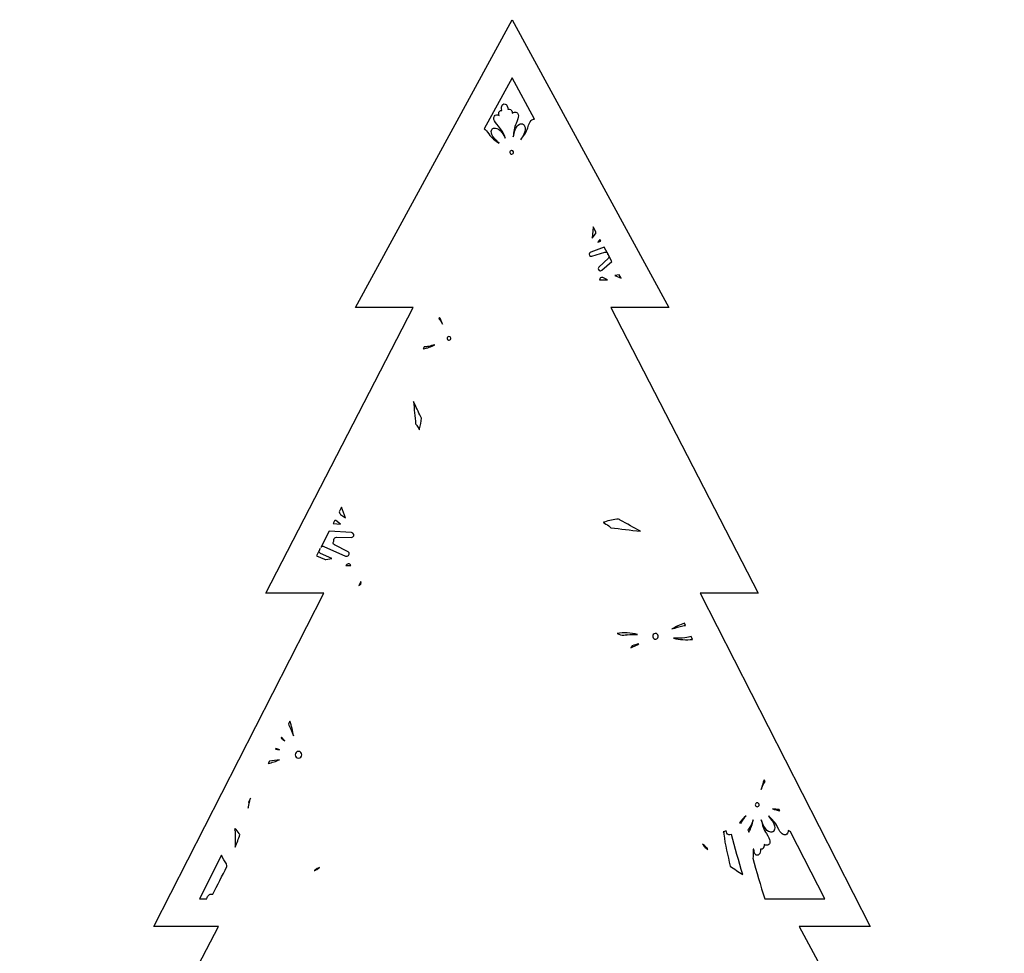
# Model space of a CAD drawing. Header units: millimetres. Extents: x -91 to 82, y -170 to 150.
# Tile 80 of 80: x -24 to 23, y 105 to 150. Entities that reach past the tile are written whole.
import ezdxf

# ---------------------------------------------------------------- set-up
doc = ezdxf.new("R2010")
doc.units = ezdxf.units.MM
doc.header["$MEASUREMENT"] = 0
doc.layers.add('Layer 1', color=7, linetype='Continuous')

msp = doc.modelspace()

# ---------------------------------------------------------------- linework, layer by layer
at = {"layer": 'Layer 1', "color": 254}
for points, knots in [([(13.2441, 106.547), (13.2441, 106.547), (16.6377, 106.547), (16.6377, 106.547), (16.6377, 106.547), (16.6377, 106.547), (8.5222, 122.4883), (8.5222, 122.4883), (8.5222, 122.4883), (8.5222, 122.4883), (11.2892, 122.4883), (11.2892, 122.4883), (11.2892, 122.4883), (11.2892, 122.4883), (4.2438, 136.1519), (4.2438, 136.1519), (4.2438, 136.1519), (4.2438, 136.1519), (7.0096, 136.152), (7.0096, 136.152), (7.0096, 136.152), (7.0096, 136.152), (-0.4794, 149.9177), (-0.4794, 149.9177), (-0.4794, 149.9177), (-0.4794, 149.9177), (-7.9684, 136.1508), (-7.9684, 136.1508), (-7.9684, 136.1508), (-7.9684, 136.1508), (-5.2013, 136.1508), (-5.2013, 136.1508), (-5.2013, 136.1508), (-5.2013, 136.1508), (-12.2467, 122.4872), (-12.2467, 122.4872), (-12.2467, 122.4872), (-12.2467, 122.4872), (-9.4809, 122.4872), (-9.4809, 122.4872), (-9.4809, 122.4872), (-9.4809, 122.4872), (-17.5965, 106.547), (-17.5965, 106.547), (-17.5965, 106.547), (-17.5965, 106.547), (-14.5162, 106.547), (-14.5162, 106.547), (-14.5162, 106.547), (-14.5162, 106.547), (-24.0153, 88.3281), (-24.0153, 88.3281), (-24.0153, 88.3281), (-24.0153, 88.3281), (23.053, 88.3282), (23.053, 88.3282), (23.053, 88.3282), (23.053, 88.3294), (23.0542, 88.3305), (23.0542, 88.3317), (23.0542, 88.3317), (23.0542, 88.3317), (13.2441, 106.547), (13.2441, 106.547)], [0, 0, 0, 0, 0.0588235, 0.0588235, 0.0588235, 0.0588235, 0.1176471, 0.1176471, 0.1176471, 0.1176471, 0.1764706, 0.1764706, 0.1764706, 0.1764706, 0.2352941, 0.2352941, 0.2352941, 0.2352941, 0.2941176, 0.2941176, 0.2941176, 0.2941176, 0.3529412, 0.3529412, 0.3529412, 0.3529412, 0.4117647, 0.4117647, 0.4117647, 0.4117647, 0.4705882, 0.4705882, 0.4705882, 0.4705882, 0.5294118, 0.5294118, 0.5294118, 0.5294118, 0.5882353, 0.5882353, 0.5882353, 0.5882353, 0.6470588, 0.6470588, 0.6470588, 0.6470588, 0.7058824, 0.7058824, 0.7058824, 0.7058824, 0.7647059, 0.7647059, 0.7647059, 0.7647059, 0.8235294, 0.8235294, 0.8235294, 0.8235294, 0.8823529, 0.8823529, 0.8823529, 0.8823529, 1, 1, 1, 1]), ([(-0.4794, 147.1331), (-0.4794, 147.1331), (0.599, 145.1523), (0.599, 145.1523), (0.599, 145.1523), (0.5955, 145.1535), (0.592, 145.1558), (0.5884, 145.1558), (0.5884, 145.1558), (0.498, 145.1664), (0.3701, 145.1053), (0.2704, 144.7474), (0.2704, 144.7474), (0.2129, 144.542), (0.0838, 144.3484), (-0.0593, 144.1795), (-0.0593, 144.1795), (-0.0077, 144.2722), (0.0404, 144.3637), (0.078, 144.4412), (0.078, 144.4412), (0.2493, 144.8073), (0.0416, 144.9223), (0.0287, 144.9294), (0.0287, 144.9294), (0.0287, 144.9294), (0.0158, 144.9341), (0.0158, 144.9341), (0.0158, 144.9341), (0.0064, 144.9364), (-0.2248, 144.9928), (-0.3433, 144.6032), (-0.3433, 144.6032), (-0.3679, 144.5199), (-0.3938, 144.419), (-0.4172, 144.3169), (-0.4172, 144.3169), (-0.4113, 144.5387), (-0.3785, 144.7687), (-0.2834, 144.96), (-0.2834, 144.96), (-0.1179, 145.2933), (-0.1719, 145.4247), (-0.247, 145.4763), (-0.247, 145.4763), (-0.3115, 145.5209), (-0.3984, 145.5068), (-0.4688, 145.4423), (-0.4688, 145.4423), (-0.4794, 145.5385), (-0.5017, 145.5902), (-0.5416, 145.6183), (-0.5416, 145.6183), (-0.5756, 145.6429), (-0.6179, 145.6476), (-0.6543, 145.6324), (-0.6543, 145.6324), (-0.6566, 145.6312), (-0.6602, 145.6301), (-0.6625, 145.6289), (-0.6625, 145.6289), (-0.6848, 145.7474), (-0.7177, 145.8237), (-0.7622, 145.8601), (-0.7622, 145.8601), (-0.7904, 145.8836), (-0.8267, 145.893), (-0.8631, 145.8883), (-0.8631, 145.8883), (-0.8983, 145.8824), (-0.93, 145.8613), (-0.9499, 145.8308), (-0.9499, 145.8308), (-0.9804, 145.7815), (-0.9886, 145.6994), (-0.9734, 145.5797), (-0.9734, 145.5797), (-0.9757, 145.5797), (-0.9793, 145.5809), (-0.9816, 145.5809), (-0.9816, 145.5809), (-1.0203, 145.5844), (-1.059, 145.5668), (-1.0849, 145.5328), (-1.0849, 145.5328), (-1.1142, 145.4941), (-1.1189, 145.4378), (-1.099, 145.3427), (-1.099, 145.3427), (-1.1858, 145.3826), (-1.2727, 145.3685), (-1.3208, 145.3063), (-1.3208, 145.3063), (-1.376, 145.2335), (-1.3865, 145.0927), (-1.126, 144.8264), (-1.126, 144.8264), (-0.977, 144.6739), (-0.8749, 144.4662), (-0.7998, 144.2573), (-0.7998, 144.2573), (-0.8608, 144.3594), (-0.9136, 144.4415), (-0.9582, 144.5061), (-0.9582, 144.5061), (-1.1905, 144.8405), (-1.3935, 144.715), (-1.4053, 144.7068), (-1.4053, 144.7068), (-1.4053, 144.7068), (-1.4159, 144.6974), (-1.4159, 144.6974), (-1.4159, 144.6974), (-1.4229, 144.6904), (-1.5849, 144.5167), (-1.3091, 144.221), (-1.3091, 144.221), (-1.2504, 144.1576), (-1.1753, 144.0861), (-1.0979, 144.0133), (-1.0979, 144.0133), (-1.2868, 144.1295), (-1.4699, 144.2738), (-1.5884, 144.451), (-1.5884, 144.451), (-1.6705, 144.5754), (-1.7433, 144.6528), (-1.8043, 144.6986), (-1.8043, 144.6986), (-1.8043, 144.6986), (-0.4794, 147.1331), (-0.4794, 147.1331)], [0, 0, 0, 0, 0.0294118, 0.0294118, 0.0294118, 0.0294118, 0.0588235, 0.0588235, 0.0588235, 0.0588235, 0.0882353, 0.0882353, 0.0882353, 0.0882353, 0.1176471, 0.1176471, 0.1176471, 0.1176471, 0.1470588, 0.1470588, 0.1470588, 0.1470588, 0.1764706, 0.1764706, 0.1764706, 0.1764706, 0.2058824, 0.2058824, 0.2058824, 0.2058824, 0.2352941, 0.2352941, 0.2352941, 0.2352941, 0.2647059, 0.2647059, 0.2647059, 0.2647059, 0.2941176, 0.2941176, 0.2941176, 0.2941176, 0.3235294, 0.3235294, 0.3235294, 0.3235294, 0.3529412, 0.3529412, 0.3529412, 0.3529412, 0.3823529, 0.3823529, 0.3823529, 0.3823529, 0.4117647, 0.4117647, 0.4117647, 0.4117647, 0.4411765, 0.4411765, 0.4411765, 0.4411765, 0.4705882, 0.4705882, 0.4705882, 0.4705882, 0.5, 0.5, 0.5, 0.5, 0.5294118, 0.5294118, 0.5294118, 0.5294118, 0.5588235, 0.5588235, 0.5588235, 0.5588235, 0.5882353, 0.5882353, 0.5882353, 0.5882353, 0.6176471, 0.6176471, 0.6176471, 0.6176471, 0.6470588, 0.6470588, 0.6470588, 0.6470588, 0.6764706, 0.6764706, 0.6764706, 0.6764706, 0.7058824, 0.7058824, 0.7058824, 0.7058824, 0.7352941, 0.7352941, 0.7352941, 0.7352941, 0.7647059, 0.7647059, 0.7647059, 0.7647059, 0.7941176, 0.7941176, 0.7941176, 0.7941176, 0.8235294, 0.8235294, 0.8235294, 0.8235294, 0.8529412, 0.8529412, 0.8529412, 0.8529412, 0.8823529, 0.8823529, 0.8823529, 0.8823529, 0.9117647, 0.9117647, 0.9117647, 0.9117647, 0.9411765, 0.9411765, 0.9411765, 0.9411765, 1, 1, 1, 1]), ([(-0.4078, 143.5917), (-0.3996, 143.5436), (-0.4336, 143.4978), (-0.4817, 143.4896), (-0.4817, 143.4896), (-0.5298, 143.4814), (-0.5756, 143.5154), (-0.5838, 143.5635), (-0.5838, 143.5635), (-0.592, 143.6116), (-0.558, 143.6574), (-0.5099, 143.6656), (-0.5099, 143.6656), (-0.5052, 143.6668), (-0.5005, 143.6668), (-0.4958, 143.6668), (-0.4958, 143.6668), (-0.4535, 143.6679), (-0.4148, 143.6362), (-0.4078, 143.5917)], [0, 0, 0, 0, 0.1666667, 0.1666667, 0.1666667, 0.1666667, 0.3333333, 0.3333333, 0.3333333, 0.3333333, 0.5, 0.5, 0.5, 0.5, 0.6666667, 0.6666667, 0.6666667, 0.6666667, 1, 1, 1, 1]), ([(3.5291, 139.765), (3.5291, 139.765), (3.5256, 139.7216), (3.5256, 139.7216), (3.5256, 139.7216), (3.5244, 139.7028), (3.5174, 139.6852), (3.5057, 139.67), (3.5057, 139.67), (3.5057, 139.67), (3.359, 139.4752), (3.359, 139.4752), (3.359, 139.4752), (3.359, 139.4752), (3.3966, 139.995), (3.3966, 139.995), (3.3966, 139.995), (3.3966, 140.0009), (3.3954, 140.0067), (3.3943, 140.0126), (3.3943, 140.0126), (3.3943, 140.0126), (3.5291, 139.765), (3.5291, 139.765)], [0, 0, 0, 0, 0.1428571, 0.1428571, 0.1428571, 0.1428571, 0.2857143, 0.2857143, 0.2857143, 0.2857143, 0.4285714, 0.4285714, 0.4285714, 0.4285714, 0.5714286, 0.5714286, 0.5714286, 0.5714286, 0.7142857, 0.7142857, 0.7142857, 0.7142857, 1, 1, 1, 1]), ([(3.7228, 139.4095), (3.7228, 139.4095), (3.7686, 139.3262), (3.7686, 139.3262), (3.7686, 139.3262), (3.7686, 139.3262), (3.6196, 139.2722), (3.6196, 139.2722), (3.6196, 139.2722), (3.6196, 139.2722), (3.7228, 139.4095), (3.7228, 139.4095)], [0, 0, 0, 0, 0.25, 0.25, 0.25, 0.25, 0.5, 0.5, 0.5, 0.5, 1, 1, 1, 1]), ([(4.144, 138.635), (4.1405, 138.6409), (4.1381, 138.6479), (4.1323, 138.6526), (4.1323, 138.6526), (4.1323, 138.6526), (4.1147, 138.6714), (4.1147, 138.6714), (4.1147, 138.6714), (4.1041, 138.682), (4.0959, 138.696), (4.0912, 138.7101), (4.0912, 138.7101), (4.0912, 138.7101), (4.0842, 138.7347), (4.0842, 138.7347), (4.0842, 138.7347), (4.0678, 138.7863), (4.0114, 138.8157), (3.9575, 138.7981), (3.9575, 138.7981), (3.9575, 138.7981), (3.3414, 138.6057), (3.3414, 138.6057), (3.3414, 138.6057), (3.2475, 138.5764), (3.1712, 138.6796), (3.2299, 138.7571), (3.2299, 138.7571), (3.2299, 138.7571), (3.2393, 138.7688), (3.2393, 138.7688), (3.2393, 138.7688), (3.251, 138.7841), (3.2675, 138.797), (3.2862, 138.8028), (3.2862, 138.8028), (3.2862, 138.8028), (3.9257, 139.0363), (3.9257, 139.0363), (3.9257, 139.0363), (3.9257, 139.0363), (4.144, 138.635), (4.144, 138.635)], [0, 0, 0, 0, 0.0833333, 0.0833333, 0.0833333, 0.0833333, 0.1666667, 0.1666667, 0.1666667, 0.1666667, 0.25, 0.25, 0.25, 0.25, 0.3333333, 0.3333333, 0.3333333, 0.3333333, 0.4166667, 0.4166667, 0.4166667, 0.4166667, 0.5, 0.5, 0.5, 0.5, 0.5833333, 0.5833333, 0.5833333, 0.5833333, 0.6666667, 0.6666667, 0.6666667, 0.6666667, 0.75, 0.75, 0.75, 0.75, 0.8333333, 0.8333333, 0.8333333, 0.8333333, 1, 1, 1, 1]), ([(4.2977, 138.3522), (4.2977, 138.3522), (3.8131, 137.9356), (3.8131, 137.9356), (3.8131, 137.9356), (3.7978, 137.9227), (3.7802, 137.9145), (3.7603, 137.9121), (3.7603, 137.9121), (3.7603, 137.9121), (3.7556, 137.9109), (3.7556, 137.9109), (3.7556, 137.9109), (3.6582, 137.8956), (3.5995, 138.0106), (3.6711, 138.0787), (3.6711, 138.0787), (3.6711, 138.0787), (4.1287, 138.5152), (4.1287, 138.5152), (4.1287, 138.5152), (4.158, 138.5422), (4.1651, 138.5821), (4.1533, 138.6173), (4.1533, 138.6173), (4.1533, 138.6173), (4.2977, 138.3522), (4.2977, 138.3522)], [0, 0, 0, 0, 0.125, 0.125, 0.125, 0.125, 0.25, 0.25, 0.25, 0.25, 0.375, 0.375, 0.375, 0.375, 0.5, 0.5, 0.5, 0.5, 0.625, 0.625, 0.625, 0.625, 0.75, 0.75, 0.75, 0.75, 1, 1, 1, 1]), ([(4.0865, 137.4815), (4.0865, 137.4815), (3.7087, 137.4815), (3.7087, 137.4815), (3.7087, 137.4815), (3.7064, 137.5284), (3.7369, 137.5777), (3.7955, 137.5871), (3.7955, 137.5871), (3.7955, 137.5871), (3.8084, 137.5894), (3.8084, 137.5894), (3.8084, 137.5894), (3.8283, 137.5929), (3.8483, 137.5894), (3.8659, 137.5812), (3.8659, 137.5812), (3.8659, 137.5812), (4.0865, 137.4815), (4.0865, 137.4815)], [0, 0, 0, 0, 0.1666667, 0.1666667, 0.1666667, 0.1666667, 0.3333333, 0.3333333, 0.3333333, 0.3333333, 0.5, 0.5, 0.5, 0.5, 0.6666667, 0.6666667, 0.6666667, 0.6666667, 1, 1, 1, 1]), ([(4.6439, 137.7162), (4.6439, 137.7162), (4.7331, 137.5519), (4.7331, 137.5519), (4.7331, 137.5519), (4.7331, 137.5519), (4.4374, 137.6845), (4.4374, 137.6845), (4.4374, 137.6845), (4.4374, 137.6845), (4.6439, 137.7162), (4.6439, 137.7162)], [0, 0, 0, 0, 0.25, 0.25, 0.25, 0.25, 0.5, 0.5, 0.5, 0.5, 1, 1, 1, 1]), ([(-3.9739, 135.6286), (-3.9739, 135.6286), (-3.9457, 135.6826), (-3.9457, 135.6826), (-3.9457, 135.6826), (-3.8859, 135.5793), (-3.8366, 135.4667), (-3.7967, 135.354), (-3.7967, 135.354), (-3.8577, 135.4561), (-3.9105, 135.5382), (-3.9551, 135.6028), (-3.9551, 135.6028), (-3.961, 135.6134), (-3.968, 135.6204), (-3.9739, 135.6286)], [0, 0, 0, 0, 0.2, 0.2, 0.2, 0.2, 0.4, 0.4, 0.4, 0.4, 0.6, 0.6, 0.6, 0.6, 1, 1, 1, 1]), ([(-3.582, 134.6629), (-3.5855, 134.6864), (-3.5797, 134.7098), (-3.5656, 134.7286), (-3.5656, 134.7286), (-3.5515, 134.7474), (-3.5304, 134.7603), (-3.5069, 134.7638), (-3.5069, 134.7638), (-3.5022, 134.765), (-3.4975, 134.765), (-3.4928, 134.765), (-3.4928, 134.765), (-3.4494, 134.765), (-3.4118, 134.7333), (-3.4048, 134.6899), (-3.4048, 134.6899), (-3.4013, 134.6664), (-3.4071, 134.643), (-3.4212, 134.623), (-3.4212, 134.623), (-3.4353, 134.6042), (-3.4564, 134.5913), (-3.4799, 134.5878), (-3.4799, 134.5878), (-3.528, 134.5807), (-3.5737, 134.6136), (-3.582, 134.6629)], [0, 0, 0, 0, 0.125, 0.125, 0.125, 0.125, 0.25, 0.25, 0.25, 0.25, 0.375, 0.375, 0.375, 0.375, 0.5, 0.5, 0.5, 0.5, 0.625, 0.625, 0.625, 0.625, 0.75, 0.75, 0.75, 0.75, 1, 1, 1, 1]), ([(-4.7226, 134.1771), (-4.7226, 134.1771), (-4.6721, 134.2757), (-4.6721, 134.2757), (-4.6721, 134.2757), (-4.6146, 134.271), (-4.5442, 134.2745), (-4.4574, 134.2945), (-4.4574, 134.2945), (-4.3729, 134.3144), (-4.2743, 134.3426), (-4.1723, 134.3743), (-4.1723, 134.3743), (-4.3447, 134.2815), (-4.5336, 134.2029), (-4.7226, 134.1771)], [0, 0, 0, 0, 0.2, 0.2, 0.2, 0.2, 0.4, 0.4, 0.4, 0.4, 0.6, 0.6, 0.6, 0.6, 1, 1, 1, 1]), ([(-5.1849, 131.6506), (-5.0734, 131.4065), (-4.9573, 131.1671), (-4.8387, 130.9254), (-4.8387, 130.9254), (-4.8305, 130.909), (-4.8164, 130.8796), (-4.807, 130.8609), (-4.807, 130.8609), (-4.8164, 130.6884), (-4.8539, 130.5265), (-4.902, 130.3575), (-4.902, 130.3575), (-4.9055, 130.3458), (-4.9126, 130.3223), (-4.9161, 130.3094), (-4.9161, 130.3094), (-4.9501, 130.3763), (-4.9842, 130.4467), (-5.0229, 130.5101), (-5.0229, 130.5101), (-5.0417, 130.5406), (-5.0628, 130.5594), (-5.0886, 130.5817), (-5.0886, 130.5817), (-5.1121, 130.9384), (-5.1614, 131.2927), (-5.1849, 131.6506)], [0, 0, 0, 0, 0.125, 0.125, 0.125, 0.125, 0.25, 0.25, 0.25, 0.25, 0.375, 0.375, 0.375, 0.375, 0.5, 0.5, 0.5, 0.5, 0.625, 0.625, 0.625, 0.625, 0.75, 0.75, 0.75, 0.75, 1, 1, 1, 1]), ([(-8.6301, 126.5978), (-8.6301, 126.5978), (-8.4412, 126.0897), (-8.4412, 126.0897), (-8.4412, 126.0897), (-8.4412, 126.0897), (-8.6747, 126.2587), (-8.6747, 126.2587), (-8.6747, 126.2587), (-8.6923, 126.2716), (-8.7064, 126.2892), (-8.7134, 126.3092), (-8.7134, 126.3092), (-8.7134, 126.3092), (-8.7404, 126.382), (-8.7404, 126.382), (-8.7404, 126.382), (-8.7404, 126.382), (-8.6301, 126.5978), (-8.6301, 126.5978)], [0, 0, 0, 0, 0.1666667, 0.1666667, 0.1666667, 0.1666667, 0.3333333, 0.3333333, 0.3333333, 0.3333333, 0.5, 0.5, 0.5, 0.5, 0.6666667, 0.6666667, 0.6666667, 0.6666667, 1, 1, 1, 1]), ([(-8.9505, 125.9782), (-8.9341, 125.9747), (-8.9188, 125.9688), (-8.9059, 125.9594), (-8.9059, 125.9594), (-8.9059, 125.9594), (-8.6783, 125.7951), (-8.6783, 125.7951), (-8.6783, 125.7951), (-8.6783, 125.7951), (-9.0339, 125.8174), (-9.0339, 125.8174), (-9.0339, 125.8174), (-9.0339, 125.8174), (-8.9505, 125.9782), (-8.9505, 125.9782)], [0, 0, 0, 0, 0.2, 0.2, 0.2, 0.2, 0.4, 0.4, 0.4, 0.4, 0.6, 0.6, 0.6, 0.6, 1, 1, 1, 1]), ([(5.6589, 125.4583), (5.1825, 125.4959), (4.7131, 125.5733), (4.2379, 125.612), (4.2379, 125.612), (4.2086, 125.6507), (4.1827, 125.6824), (4.1429, 125.7117), (4.1429, 125.7117), (4.0596, 125.7704), (3.9657, 125.822), (3.8765, 125.8736), (3.8765, 125.8736), (3.8941, 125.8795), (3.9246, 125.8889), (3.941, 125.8947), (3.941, 125.8947), (4.1651, 125.9651), (4.3799, 126.0203), (4.611, 126.0332), (4.611, 126.0332), (4.6356, 126.0191), (4.6744, 125.9968), (4.6967, 125.9851), (4.6967, 125.9851), (5.0182, 125.8057), (5.3351, 125.6285), (5.6589, 125.4583)], [0, 0, 0, 0, 0.125, 0.125, 0.125, 0.125, 0.25, 0.25, 0.25, 0.25, 0.375, 0.375, 0.375, 0.375, 0.5, 0.5, 0.5, 0.5, 0.625, 0.625, 0.625, 0.625, 0.75, 0.75, 0.75, 0.75, 1, 1, 1, 1]), ([(-9.2192, 125.456), (-9.2192, 125.456), (-8.149, 125.3903), (-8.149, 125.3903), (-8.149, 125.3903), (-8.1267, 125.3891), (-8.1056, 125.3809), (-8.088, 125.368), (-8.088, 125.368), (-8.088, 125.368), (-8.0821, 125.3633), (-8.0821, 125.3633), (-8.0821, 125.3633), (-7.9929, 125.2988), (-8.0422, 125.1591), (-8.1549, 125.1603), (-8.1549, 125.1603), (-8.1549, 125.1603), (-8.8742, 125.1673), (-8.8742, 125.1673), (-8.8742, 125.1673), (-8.9387, 125.1685), (-8.9915, 125.118), (-8.9927, 125.0558), (-8.9927, 125.0558), (-8.9927, 125.0558), (-8.9927, 125.0276), (-8.9927, 125.0276), (-8.9927, 125.0276), (-8.9927, 125.01), (-8.9974, 124.9924), (-9.0056, 124.9771), (-9.0056, 124.9771), (-9.0056, 124.9771), (-9.0197, 124.9513), (-9.0197, 124.9513), (-9.0197, 124.9513), (-9.049, 124.8961), (-9.0279, 124.8293), (-8.9716, 124.8011), (-8.9716, 124.8011), (-8.9716, 124.8011), (-8.318, 124.469), (-8.318, 124.469), (-8.318, 124.469), (-8.2194, 124.4185), (-8.2464, 124.2754), (-8.3567, 124.2578), (-8.3567, 124.2578), (-8.3567, 124.2578), (-8.3708, 124.2555), (-8.3708, 124.2555), (-8.3708, 124.2555), (-8.3931, 124.252), (-8.4166, 124.2555), (-8.4365, 124.2649), (-8.4365, 124.2649), (-8.4365, 124.2649), (-9.4691, 124.7296), (-9.4691, 124.7296), (-9.4691, 124.7296), (-9.5231, 124.7542), (-9.5864, 124.7319), (-9.617, 124.6827), (-9.617, 124.6827), (-9.617, 124.6827), (-9.2192, 125.456), (-9.2192, 125.456)], [0, 0, 0, 0, 0.0555556, 0.0555556, 0.0555556, 0.0555556, 0.1111111, 0.1111111, 0.1111111, 0.1111111, 0.1666667, 0.1666667, 0.1666667, 0.1666667, 0.2222222, 0.2222222, 0.2222222, 0.2222222, 0.2777778, 0.2777778, 0.2777778, 0.2777778, 0.3333333, 0.3333333, 0.3333333, 0.3333333, 0.3888889, 0.3888889, 0.3888889, 0.3888889, 0.4444444, 0.4444444, 0.4444444, 0.4444444, 0.5, 0.5, 0.5, 0.5, 0.5555556, 0.5555556, 0.5555556, 0.5555556, 0.6111111, 0.6111111, 0.6111111, 0.6111111, 0.6666667, 0.6666667, 0.6666667, 0.6666667, 0.7222222, 0.7222222, 0.7222222, 0.7222222, 0.7777778, 0.7777778, 0.7777778, 0.7777778, 0.8333333, 0.8333333, 0.8333333, 0.8333333, 0.8888889, 0.8888889, 0.8888889, 0.8888889, 1, 1, 1, 1]), ([(-9.8247, 124.2825), (-9.8247, 124.2825), (-9.651, 124.6205), (-9.651, 124.6205), (-9.651, 124.6205), (-9.651, 124.6205), (-9.6897, 124.5395), (-9.6897, 124.5395), (-9.6897, 124.5395), (-9.7167, 124.4832), (-9.692, 124.4175), (-9.6345, 124.3916), (-9.6345, 124.3916), (-9.6345, 124.3916), (-9.0924, 124.1475), (-9.0924, 124.1475), (-9.0924, 124.1475), (-9.0924, 124.1475), (-9.3822, 124.1041), (-9.3822, 124.1041), (-9.3822, 124.1041), (-9.4045, 124.1006), (-9.428, 124.1041), (-9.4479, 124.1135), (-9.4479, 124.1135), (-9.4479, 124.1135), (-9.8247, 124.2825), (-9.8247, 124.2825)], [0, 0, 0, 0, 0.125, 0.125, 0.125, 0.125, 0.25, 0.25, 0.25, 0.25, 0.375, 0.375, 0.375, 0.375, 0.5, 0.5, 0.5, 0.5, 0.625, 0.625, 0.625, 0.625, 0.75, 0.75, 0.75, 0.75, 1, 1, 1, 1]), ([(-8.1901, 123.8179), (-8.1901, 123.8179), (-8.4283, 123.8179), (-8.4283, 123.8179), (-8.4283, 123.8179), (-8.4283, 123.8179), (-8.379, 123.8601), (-8.379, 123.8601), (-8.379, 123.8601), (-8.3626, 123.8742), (-8.3414, 123.8836), (-8.3192, 123.8871), (-8.3192, 123.8871), (-8.3192, 123.8871), (-8.3133, 123.8883), (-8.3133, 123.8883), (-8.3133, 123.8883), (-8.2535, 123.8977), (-8.2077, 123.8636), (-8.1901, 123.8179)], [0, 0, 0, 0, 0.1666667, 0.1666667, 0.1666667, 0.1666667, 0.3333333, 0.3333333, 0.3333333, 0.3333333, 0.5, 0.5, 0.5, 0.5, 0.6666667, 0.6666667, 0.6666667, 0.6666667, 1, 1, 1, 1]), ([(-7.797, 122.8627), (-7.797, 122.8627), (-7.7043, 123.0434), (-7.7043, 123.0434), (-7.7043, 123.0434), (-7.6844, 123.0082), (-7.682, 122.9624), (-7.7125, 122.9237), (-7.7125, 122.9237), (-7.7125, 122.9237), (-7.7231, 122.9096), (-7.7231, 122.9096), (-7.7231, 122.9096), (-7.7372, 122.892), (-7.7548, 122.8779), (-7.7771, 122.8697), (-7.7771, 122.8697), (-7.7771, 122.8697), (-7.797, 122.8627), (-7.797, 122.8627)], [0, 0, 0, 0, 0.1666667, 0.1666667, 0.1666667, 0.1666667, 0.3333333, 0.3333333, 0.3333333, 0.3333333, 0.5, 0.5, 0.5, 0.5, 0.6666667, 0.6666667, 0.6666667, 0.6666667, 1, 1, 1, 1]), ([(7.168, 120.7786), (7.3475, 120.883), (7.5505, 120.984), (7.7594, 121.0508), (7.7594, 121.0508), (7.7594, 121.0508), (7.811, 120.9499), (7.811, 120.9499), (7.811, 120.9499), (7.7723, 120.9452), (7.7324, 120.9393), (7.6878, 120.9288), (7.6878, 120.9288), (7.5341, 120.8936), (7.3417, 120.835), (7.168, 120.7786)], [0, 0, 0, 0, 0.2, 0.2, 0.2, 0.2, 0.4, 0.4, 0.4, 0.4, 0.6, 0.6, 0.6, 0.6, 1, 1, 1, 1]), ([(5.0429, 120.504), (5.037, 120.5052), (5.0312, 120.5075), (5.0253, 120.5087), (5.0253, 120.5087), (5.0136, 120.5052), (5.0007, 120.5028), (4.9889, 120.5005), (4.9889, 120.5005), (4.9854, 120.5005), (4.9807, 120.5005), (4.976, 120.4993), (4.976, 120.4993), (4.9384, 120.4958), (4.9044, 120.4911), (4.8716, 120.4852), (4.8716, 120.4852), (4.766, 120.4817), (4.6557, 120.5051), (4.5466, 120.5615), (4.5466, 120.5615), (4.8587, 120.6249), (5.2049, 120.585), (5.5194, 120.5169), (5.5194, 120.5169), (5.355, 120.5169), (5.1872, 120.5134), (5.0429, 120.504)], [0, 0, 0, 0, 0.125, 0.125, 0.125, 0.125, 0.25, 0.25, 0.25, 0.25, 0.375, 0.375, 0.375, 0.375, 0.5, 0.5, 0.5, 0.5, 0.625, 0.625, 0.625, 0.625, 0.75, 0.75, 0.75, 0.75, 1, 1, 1, 1]), ([(6.512, 120.4489), (6.5179, 120.4137), (6.5085, 120.3773), (6.4874, 120.348), (6.4874, 120.348), (6.4663, 120.3187), (6.4346, 120.2999), (6.3994, 120.294), (6.3994, 120.294), (6.3255, 120.2823), (6.2562, 120.3327), (6.2445, 120.4067), (6.2445, 120.4067), (6.2386, 120.4419), (6.2468, 120.4783), (6.2691, 120.5076), (6.2691, 120.5076), (6.2902, 120.5369), (6.3219, 120.5569), (6.3571, 120.5616), (6.3571, 120.5616), (6.3641, 120.5628), (6.3712, 120.5628), (6.3782, 120.5628), (6.3782, 120.5628), (6.4064, 120.5628), (6.4345, 120.5534), (6.458, 120.537), (6.458, 120.537), (6.4874, 120.5158), (6.5062, 120.4841), (6.512, 120.4489)], [0, 0, 0, 0, 0.1111111, 0.1111111, 0.1111111, 0.1111111, 0.2222222, 0.2222222, 0.2222222, 0.2222222, 0.3333333, 0.3333333, 0.3333333, 0.3333333, 0.4444444, 0.4444444, 0.4444444, 0.4444444, 0.5555556, 0.5555556, 0.5555556, 0.5555556, 0.6666667, 0.6666667, 0.6666667, 0.6666667, 0.7777778, 0.7777778, 0.7777778, 0.7777778, 1, 1, 1, 1]), ([(5.2576, 119.9748), (5.3644, 120.0053), (5.4782, 120.0393), (5.5897, 120.0757), (5.5897, 120.0757), (5.4677, 120.0041), (5.3374, 119.9372), (5.2036, 119.8797), (5.2036, 119.8797), (5.2213, 119.9114), (5.24, 119.9431), (5.2576, 119.9748)], [0, 0, 0, 0, 0.25, 0.25, 0.25, 0.25, 0.5, 0.5, 0.5, 0.5, 1, 1, 1, 1]), ([(7.7794, 120.355), (7.9085, 120.3667), (8.0047, 120.3926), (8.0786, 120.4266), (8.0786, 120.4266), (8.0786, 120.4266), (8.1525, 120.2811), (8.1525, 120.2811), (8.1525, 120.2811), (7.8556, 120.2342), (7.5259, 120.2752), (7.2384, 120.3374), (7.2384, 120.3374), (7.4285, 120.3374), (7.6257, 120.3421), (7.7794, 120.355)], [0, 0, 0, 0, 0.2, 0.2, 0.2, 0.2, 0.4, 0.4, 0.4, 0.4, 0.6, 0.6, 0.6, 0.6, 1, 1, 1, 1]), ([(-11.0991, 116.377), (-11.017, 116.147), (-10.9653, 115.9006), (-10.9313, 115.6647), (-10.9313, 115.6647), (-11.0228, 115.9053), (-11.1015, 116.0918), (-11.1695, 116.2373), (-11.1695, 116.2373), (-11.1695, 116.2373), (-11.0991, 116.377), (-11.0991, 116.377)], [0, 0, 0, 0, 0.25, 0.25, 0.25, 0.25, 0.5, 0.5, 0.5, 0.5, 1, 1, 1, 1]), ([(-11.4922, 115.6025), (-11.4453, 115.5415), (-11.396, 115.4816), (-11.3479, 115.4218), (-11.3479, 115.4218), (-11.4031, 115.4652), (-11.4594, 115.511), (-11.5134, 115.5591), (-11.5134, 115.5591), (-11.5134, 115.5591), (-11.4922, 115.6025), (-11.4922, 115.6025)], [0, 0, 0, 0, 0.25, 0.25, 0.25, 0.25, 0.5, 0.5, 0.5, 0.5, 1, 1, 1, 1]), ([(-11.7644, 115.0698), (-11.7057, 115.0487), (-11.6482, 115.0276), (-11.5931, 115.0053), (-11.5931, 115.0053), (-11.6553, 115.0159), (-11.7187, 115.0252), (-11.782, 115.0346), (-11.782, 115.0346), (-11.782, 115.0346), (-11.7644, 115.0698), (-11.7644, 115.0698)], [0, 0, 0, 0, 0.25, 0.25, 0.25, 0.25, 0.5, 0.5, 0.5, 0.5, 1, 1, 1, 1]), ([(-10.6895, 114.9255), (-10.6003, 114.9255), (-10.5287, 114.8527), (-10.5287, 114.7647), (-10.5287, 114.7647), (-10.5287, 114.6755), (-10.6015, 114.6039), (-10.6895, 114.6039), (-10.6895, 114.6039), (-10.7787, 114.6039), (-10.8503, 114.6767), (-10.8503, 114.7647), (-10.8503, 114.7647), (-10.8515, 114.8527), (-10.7787, 114.9255), (-10.6895, 114.9255)], [0, 0, 0, 0, 0.2, 0.2, 0.2, 0.2, 0.4, 0.4, 0.4, 0.4, 0.6, 0.6, 0.6, 0.6, 1, 1, 1, 1]), ([(-12.0766, 114.4549), (-11.9229, 114.4725), (-11.7527, 114.496), (-11.5896, 114.523), (-11.5896, 114.523), (-11.7621, 114.4538), (-11.9452, 114.3916), (-12.1317, 114.3458), (-12.1317, 114.3458), (-12.1317, 114.3458), (-12.0766, 114.4549), (-12.0766, 114.4549)], [0, 0, 0, 0, 0.25, 0.25, 0.25, 0.25, 0.5, 0.5, 0.5, 0.5, 1, 1, 1, 1]), ([(11.5755, 113.5572), (11.5755, 113.5572), (11.6142, 113.4809), (11.6142, 113.4809), (11.6142, 113.4809), (11.5978, 113.4539), (11.5802, 113.4257), (11.5637, 113.3917), (11.5637, 113.3917), (11.5226, 113.3084), (11.4792, 113.2039), (11.437, 113.0983), (11.437, 113.0983), (11.4652, 113.2556), (11.5098, 113.4129), (11.5755, 113.5572)], [0, 0, 0, 0, 0.2, 0.2, 0.2, 0.2, 0.4, 0.4, 0.4, 0.4, 0.6, 0.6, 0.6, 0.6, 1, 1, 1, 1]), ([(-13.0775, 112.4906), (-13.0775, 112.4906), (-12.9778, 112.6854), (-12.9778, 112.6854), (-12.9778, 112.6854), (-13.0189, 112.5258), (-13.0564, 112.3697), (-13.101, 112.2102), (-13.101, 112.2102), (-13.094, 112.2618), (-13.0787, 112.3088), (-13.0693, 112.3627), (-13.0693, 112.3627), (-13.0611, 112.4108), (-13.0646, 112.4542), (-13.0775, 112.4906)], [0, 0, 0, 0, 0.2, 0.2, 0.2, 0.2, 0.4, 0.4, 0.4, 0.4, 0.6, 0.6, 0.6, 0.6, 1, 1, 1, 1]), ([(11.2422, 112.4647), (11.2938, 112.4647), (11.3361, 112.4225), (11.3361, 112.3708), (11.3361, 112.3708), (11.3361, 112.3192), (11.2939, 112.2769), (11.2422, 112.2769), (11.2422, 112.2769), (11.1906, 112.2769), (11.1483, 112.3191), (11.1483, 112.3708), (11.1483, 112.3708), (11.1483, 112.4237), (11.1906, 112.4647), (11.2422, 112.4647)], [0, 0, 0, 0, 0.2, 0.2, 0.2, 0.2, 0.4, 0.4, 0.4, 0.4, 0.6, 0.6, 0.6, 0.6, 1, 1, 1, 1]), ([(12.2866, 112.1397), (12.2901, 112.1397), (12.2936, 112.1397), (12.2972, 112.1397), (12.2972, 112.1397), (12.2972, 112.1397), (12.3265, 112.081), (12.3265, 112.081), (12.3265, 112.081), (12.2056, 112.1021), (12.0859, 112.1362), (11.9721, 112.176), (11.9721, 112.176), (12.0848, 112.1608), (12.1951, 112.1467), (12.2866, 112.1397)], [0, 0, 0, 0, 0.2, 0.2, 0.2, 0.2, 0.4, 0.4, 0.4, 0.4, 0.6, 0.6, 0.6, 0.6, 1, 1, 1, 1]), ([(10.5194, 111.5823), (10.4983, 111.5518), (10.483, 111.5236), (10.4678, 111.4966), (10.4678, 111.4966), (10.442, 111.5013), (10.4162, 111.5036), (10.3892, 111.5048), (10.3892, 111.5048), (10.4796, 111.628), (10.5922, 111.7395), (10.7096, 111.8392), (10.7096, 111.8392), (10.6391, 111.7501), (10.5722, 111.6598), (10.5194, 111.5823)], [0, 0, 0, 0, 0.2, 0.2, 0.2, 0.2, 0.4, 0.4, 0.4, 0.4, 0.6, 0.6, 0.6, 0.6, 1, 1, 1, 1]), ([(10.8432, 111.0636), (10.8291, 111.0988), (10.815, 111.134), (10.7986, 111.1692), (10.7986, 111.1692), (10.8385, 111.2126), (10.8796, 111.2701), (10.9195, 111.3511), (10.9195, 111.3511), (10.9559, 111.4262), (10.9981, 111.5248), (11.0462, 111.6445), (11.0462, 111.6445), (11.0087, 111.4403), (10.9465, 111.235), (10.8432, 111.0636)], [0, 0, 0, 0, 0.2, 0.2, 0.2, 0.2, 0.4, 0.4, 0.4, 0.4, 0.6, 0.6, 0.6, 0.6, 1, 1, 1, 1]), ([(11.2422, 109.9571), (11.2786, 109.9571), (11.3138, 109.9735), (11.3396, 110.0017), (11.3396, 110.0017), (11.3795, 110.0463), (11.4006, 110.1296), (11.4041, 110.2552), (11.4041, 110.2552), (11.4076, 110.254), (11.4111, 110.2529), (11.4147, 110.2517), (11.4147, 110.2517), (11.4546, 110.2423), (11.4957, 110.254), (11.5274, 110.2846), (11.5274, 110.2846), (11.5626, 110.3198), (11.5767, 110.3773), (11.572, 110.4782), (11.572, 110.4782), (11.6541, 110.423), (11.7457, 110.4219), (11.8032, 110.477), (11.8032, 110.477), (11.8701, 110.5415), (11.9041, 110.6835), (11.6823, 110.9968), (11.6823, 110.9968), (11.552, 111.181), (11.4805, 111.4157), (11.4382, 111.6457), (11.4382, 111.6457), (11.4804, 111.5401), (11.5239, 111.4368), (11.5649, 111.3523), (11.5649, 111.3523), (11.748, 110.9744), (11.9733, 111.0695), (11.9862, 111.0754), (11.9862, 111.0754), (11.9862, 111.0754), (11.9979, 111.0824), (11.9979, 111.0824), (11.9979, 111.0824), (12.0061, 111.0883), (12.1997, 111.2373), (11.965, 111.5835), (11.965, 111.5835), (11.9181, 111.6527), (11.8535, 111.7384), (11.7737, 111.8405), (11.7737, 111.8405), (11.9521, 111.6891), (12.121, 111.5096), (12.2137, 111.3042), (12.2137, 111.3042), (12.3733, 110.9557), (12.5129, 110.9134), (12.6033, 110.9393), (12.6033, 110.9393), (12.6807, 110.9616), (12.7253, 111.0414), (12.7195, 111.1411), (12.7195, 111.1411), (12.7653, 111.1118), (12.8028, 111.0942), (12.8357, 111.0848), (12.8357, 111.0848), (12.8357, 111.0848), (14.468, 107.8778), (14.468, 107.8778), (14.468, 107.8778), (14.468, 107.8778), (11.6107, 107.8777), (11.6107, 107.8777), (11.6107, 107.8777), (11.3877, 108.5125), (11.2094, 109.1708), (11.0298, 109.8198), (11.0298, 109.8198), (11.0415, 109.8667), (11.0497, 109.9031), (11.0486, 109.9547), (11.0486, 109.9547), (11.0474, 110.0533), (11.0451, 110.1507), (11.0439, 110.2492), (11.0439, 110.2492), (11.0533, 110.2492), (11.0627, 110.2504), (11.0721, 110.2527), (11.0721, 110.2527), (11.0756, 110.2539), (11.0791, 110.255), (11.0827, 110.2562), (11.0827, 110.2562), (11.0862, 110.1306), (11.1073, 110.0485), (11.1472, 110.0039), (11.1472, 110.0039), (11.1706, 109.9723), (11.2047, 109.9571), (11.2422, 109.9571)], [0, 0, 0, 0, 0.037037, 0.037037, 0.037037, 0.037037, 0.0740741, 0.0740741, 0.0740741, 0.0740741, 0.1111111, 0.1111111, 0.1111111, 0.1111111, 0.1481481, 0.1481481, 0.1481481, 0.1481481, 0.1851852, 0.1851852, 0.1851852, 0.1851852, 0.2222222, 0.2222222, 0.2222222, 0.2222222, 0.2592593, 0.2592593, 0.2592593, 0.2592593, 0.2962963, 0.2962963, 0.2962963, 0.2962963, 0.3333333, 0.3333333, 0.3333333, 0.3333333, 0.3703704, 0.3703704, 0.3703704, 0.3703704, 0.4074074, 0.4074074, 0.4074074, 0.4074074, 0.4444444, 0.4444444, 0.4444444, 0.4444444, 0.4814815, 0.4814815, 0.4814815, 0.4814815, 0.5185185, 0.5185185, 0.5185185, 0.5185185, 0.5555556, 0.5555556, 0.5555556, 0.5555556, 0.5925926, 0.5925926, 0.5925926, 0.5925926, 0.6296296, 0.6296296, 0.6296296, 0.6296296, 0.6666667, 0.6666667, 0.6666667, 0.6666667, 0.7037037, 0.7037037, 0.7037037, 0.7037037, 0.7407407, 0.7407407, 0.7407407, 0.7407407, 0.7777778, 0.7777778, 0.7777778, 0.7777778, 0.8148148, 0.8148148, 0.8148148, 0.8148148, 0.8518519, 0.8518519, 0.8518519, 0.8518519, 0.8888889, 0.8888889, 0.8888889, 0.8888889, 0.9259259, 0.9259259, 0.9259259, 0.9259259, 1, 1, 1, 1]), ([(-13.7124, 111.242), (-13.6443, 111.1646), (-13.5798, 111.0848), (-13.52, 110.9979), (-13.52, 110.9979), (-13.5083, 110.9815), (-13.4965, 110.965), (-13.4848, 110.9486), (-13.4848, 110.9486), (-13.554, 110.7468), (-13.628, 110.5461), (-13.7066, 110.3466), (-13.7066, 110.3466), (-13.7113, 110.5109), (-13.7101, 110.674), (-13.7136, 110.8383), (-13.7136, 110.8383), (-13.7148, 110.9263), (-13.7101, 111.0108), (-13.7171, 111.1012), (-13.7171, 111.1012), (-13.7194, 111.1352), (-13.7277, 111.1646), (-13.7406, 111.1892), (-13.7406, 111.1892), (-13.7406, 111.1892), (-13.7124, 111.242), (-13.7124, 111.242)], [0, 0, 0, 0, 0.125, 0.125, 0.125, 0.125, 0.25, 0.25, 0.25, 0.25, 0.375, 0.375, 0.375, 0.375, 0.5, 0.5, 0.5, 0.5, 0.625, 0.625, 0.625, 0.625, 0.75, 0.75, 0.75, 0.75, 1, 1, 1, 1]), ([(10.5511, 109.0394), (10.3457, 109.1685), (10.1451, 109.2976), (9.9456, 109.4384), (9.9456, 109.4384), (9.8447, 109.9418), (9.6945, 110.4663), (9.6511, 110.9662), (9.6511, 110.9662), (9.6476, 111.0084), (9.6358, 111.046), (9.6206, 111.0789), (9.6206, 111.0789), (9.6593, 111.0824), (9.7051, 111.1012), (9.7649, 111.1399), (9.7649, 111.1399), (9.7579, 111.0402), (9.8036, 110.9615), (9.8811, 110.9392), (9.8811, 110.9392), (9.9163, 110.9286), (9.9585, 110.9286), (10.0067, 110.9533), (10.0067, 110.9533), (10.1697, 110.3126), (10.3703, 109.6837), (10.5511, 109.0394)], [0, 0, 0, 0, 0.125, 0.125, 0.125, 0.125, 0.25, 0.25, 0.25, 0.25, 0.375, 0.375, 0.375, 0.375, 0.5, 0.5, 0.5, 0.5, 0.625, 0.625, 0.625, 0.625, 0.75, 0.75, 0.75, 0.75, 1, 1, 1, 1]), ([(8.8625, 110.2833), (8.8672, 110.2727), (8.8731, 110.2493), (8.8778, 110.2364), (8.8778, 110.2364), (8.8297, 110.2798), (8.7616, 110.3197), (8.7182, 110.3655), (8.7182, 110.3655), (8.6748, 110.4101), (8.6572, 110.4594), (8.6185, 110.5051), (8.6185, 110.5051), (8.683, 110.4488), (8.7476, 110.3878), (8.8086, 110.3303), (8.8086, 110.3303), (8.8239, 110.315), (8.8508, 110.3021), (8.8591, 110.2916), (8.8591, 110.2916), (8.8614, 110.2893), (8.8614, 110.2881), (8.8614, 110.2881), (8.8614, 110.2881), (8.8613, 110.288), (8.8601, 110.288), (8.8625, 110.2833)], [0, 0, 0, 0, 0.125, 0.125, 0.125, 0.125, 0.25, 0.25, 0.25, 0.25, 0.375, 0.375, 0.375, 0.375, 0.5, 0.5, 0.5, 0.5, 0.625, 0.625, 0.625, 0.625, 0.75, 0.75, 0.75, 0.75, 1, 1, 1, 1]), ([(-14.7814, 108.0901), (-14.833, 108.1042), (-14.8882, 108.11), (-14.9433, 108.0784), (-14.9433, 108.0784), (-15.0231, 108.0326), (-15.0583, 107.9611), (-15.0665, 107.8766), (-15.0665, 107.8766), (-15.0665, 107.8766), (-15.4244, 107.8766), (-15.4244, 107.8766), (-15.4244, 107.8766), (-15.4244, 107.8766), (-14.3636, 109.9606), (-14.3636, 109.9606), (-14.3636, 109.9606), (-14.3026, 109.8069), (-14.2216, 109.6743), (-14.1289, 109.5522), (-14.1289, 109.5522), (-14.1172, 109.5369), (-14.1266, 109.5334), (-14.1254, 109.5276), (-14.1254, 109.5276), (-14.1184, 109.4865), (-14.1184, 109.4525), (-14.1113, 109.4138), (-14.1113, 109.4138), (-14.3319, 108.9714), (-14.5619, 108.5325), (-14.7814, 108.0901)], [0, 0, 0, 0, 0.1111111, 0.1111111, 0.1111111, 0.1111111, 0.2222222, 0.2222222, 0.2222222, 0.2222222, 0.3333333, 0.3333333, 0.3333333, 0.3333333, 0.4444444, 0.4444444, 0.4444444, 0.4444444, 0.5555556, 0.5555556, 0.5555556, 0.5555556, 0.6666667, 0.6666667, 0.6666667, 0.6666667, 0.7777778, 0.7777778, 0.7777778, 0.7777778, 1, 1, 1, 1]), ([(-9.9432, 109.2237), (-9.8986, 109.2519), (-9.8505, 109.2965), (-9.8071, 109.3187), (-9.8071, 109.3187), (-9.7637, 109.3422), (-9.7238, 109.3445), (-9.6804, 109.3645), (-9.6804, 109.3645), (-9.7391, 109.3258), (-9.8001, 109.2894), (-9.8588, 109.2554), (-9.8588, 109.2554), (-9.8741, 109.246), (-9.8905, 109.2284), (-9.901, 109.2249), (-9.901, 109.2249), (-9.9033, 109.2237), (-9.9033, 109.2237), (-9.9045, 109.2237), (-9.9045, 109.2237), (-9.9033, 109.2237), (-9.9033, 109.2249), (-9.9068, 109.2249), (-9.9068, 109.2249), (-9.9151, 109.2225), (-9.9327, 109.2237), (-9.9432, 109.2237)], [0, 0, 0, 0, 0.125, 0.125, 0.125, 0.125, 0.25, 0.25, 0.25, 0.25, 0.375, 0.375, 0.375, 0.375, 0.5, 0.5, 0.5, 0.5, 0.625, 0.625, 0.625, 0.625, 0.75, 0.75, 0.75, 0.75, 1, 1, 1, 1])]:
    msp.add_open_spline(points, degree=3, knots=knots, dxfattribs=at)

doc.saveas('drawing.dxf')
